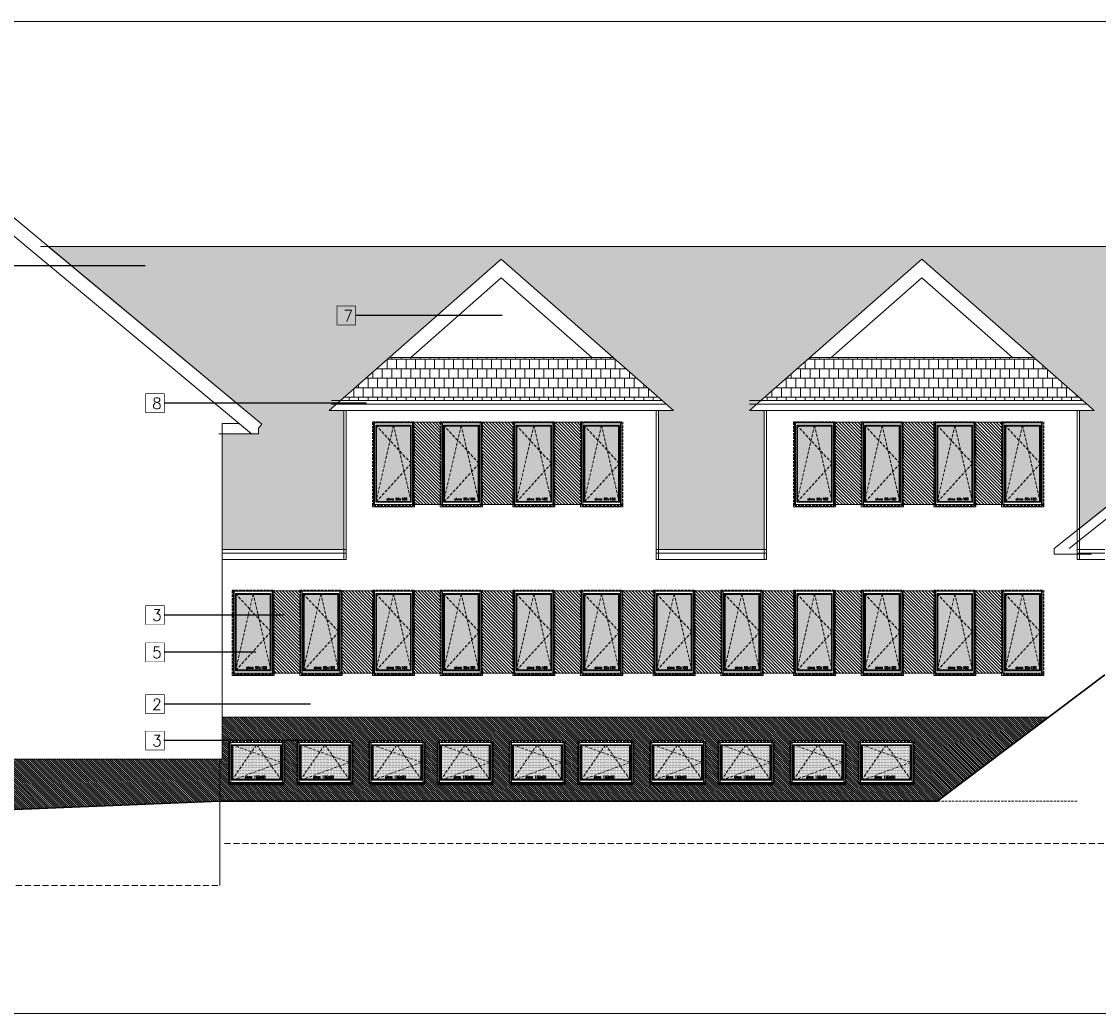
# Model space of a CAD drawing. Header units: millimetres. Extents: x 23192 to 177760, y -399809 to -79279.
# Tile 57 of 70: x 69973 to 72275, y -238858 to -236738. Entities that reach past the tile are written whole.
import ezdxf

# ---------------------------------------------------------------- set-up
doc = ezdxf.new("R2010")
doc.units = ezdxf.units.MM
for name, pattern in [('CACHE', [9.525, 6.35, -3.175]), ('CARKOVANA', [7.5, 5, -2.5]), ('HIDDEN', [9.525, 6.35, -3.175])]:
    doc.linetypes.add(name, pattern=pattern)
doc.layers.get('0').update_dxf_attribs({"lineweight": 0})
for name, color, linetype, lineweight in [('! opisy okien elewacja', 7, 'Continuous', 0), ('!! 0_ Istn-okna', 6, 'Continuous', 13), ('!! 0_ Istn-sciany', 3, 'Continuous', 30), ('!! 0_ WIDOK ELEWACJA', 4, 'Continuous', 0), ('!! 0_Istn-cienka', 4, 'Continuous', 9), ('!! 0_Istn-drzwi', 1, 'Continuous', 13), ('!! 1_Hatch dach', 252, 'Continuous', 5), ('!! 2_NOWE OKNA WIDOk - remont', 140, 'Continuous', 5), ('!! 2_TYNK OBRYS', 252, 'Continuous', 13)]:
    doc.layers.add(name, color=color, linetype=linetype, lineweight=lineweight)
for name, color, linetype, lineweight, true_color in [('!! 1_ELEWACJA KOLOR', 7, 'Continuous', 13, 0x6888bb), ('!! 1_Wyburzenia', 252, 'CARKOVANA', 13, 0x696969), ('!! 2_ELEWACJA COKÓŁ', 9, 'Continuous', 13, 0x808080)]:
    doc.layers.add(name, color=color, linetype=linetype, lineweight=lineweight, true_color=true_color)
doc.layers.add('!!_1  OPISY ELEWACJE', color=250, linetype='Continuous')
doc.styles.add('TXT', font='simplex.shx')
pattern_1 = [(135, (-125229.0226, -283999.89), (-2.24506403, -2.24506403), [])]

# ---------------------------------------------------------------- blocks, each defined once
blk = doc.blocks.new('okno 90x180')
at = {"layer": '!! 1_Hatch dach', "true_color": 0x575757}
h = blk.add_hatch(dxfattribs=at)
h.set_pattern_fill('DOTS', color=251)
h.set_pattern_definition([(0, (-9632.3096, -11392.1331), (0.79375, 1.5875), [0, -1.5875])])
h.paths.add_polyline_path([(9, -10), (81, -10), (81, -171), (9, -171)])
at = {"layer": '!! 0_ Istn-okna', "linetype": 'CARKOVANA', "lineweight": 5}
blk.add_lwpolyline([(0, -1), (90, -1), (90, -180), (0, -180)], close=True, dxfattribs=at)
at = {"layer": '!! 0_ Istn-okna'}
for points in [[(2, -3), (88, -3), (88, -178), (2, -178)], [(7, -8), (83, -8), (83, -173), (7, -173)], [(9, -10), (81, -10), (81, -171), (9, -171)], [(0, -178), (90, -178), (90, -183), (0, -183)]]:
    blk.add_lwpolyline(points, close=True, dxfattribs=at)
at = {"layer": '!! 1_Hatch dach', "color": 251, "linetype": 'CACHE', "true_color": 0x575757}
for points in [[(7, -173), (45, -8), (83, -173)], [(7, -8), (83, -90), (7, -173)]]:
    blk.add_lwpolyline(points, dxfattribs=at)
at = {"insert": (30.1, -163.6), "char_height": 5, "attachment_point": 1, "style": 'TXT'}
blk.add_mtext_dynamic_manual_height_columns('okno 90x180', width=52.63, gutter_width=75, heights=[0], dxfattribs=at)
blk = doc.blocks.new('okno 115x115')
at = {"layer": '!! 1_Hatch dach', "true_color": 0x575757}
h = blk.add_hatch(dxfattribs=at)
h.set_pattern_fill('DOTS', color=251, angle=360)
h.set_pattern_definition([(360, (-21873.4686, 1906.5186), (0.79375, 1.5875), [0, -1.5875])])
h.paths.add_polyline_path([(-12259.7, 13266.7), (-12157.7, 13266.7), (-12157.7, 13194.7), (-12259.7, 13194.7)])
h = blk.add_hatch(dxfattribs=at)
h.set_pattern_fill('ANSI31', color=251, scale=0.2, angle=360)
h.paths.add_polyline_path([(-12264.2, 13187.7), (-12153.2, 13187.7), (-12153.2, 13182.7), (-12264.2, 13182.7)])
at = {"layer": '!! 0_ Istn-okna', "linetype": 'CARKOVANA', "lineweight": 5}
blk.add_lwpolyline([(-12268.7, 13275.7), (-12148.7, 13275.7), (-12148.7, 13185.7), (-12268.7, 13185.7)], close=True, dxfattribs=at)
at = {"layer": '!! 0_ Istn-okna'}
for points in [[(-12266.7, 13273.7), (-12150.7, 13273.7), (-12150.7, 13187.7), (-12266.7, 13187.7)], [(-12261.7, 13268.7), (-12155.7, 13268.7), (-12155.7, 13192.7), (-12261.7, 13192.7)], [(-12259.7, 13266.7), (-12157.7, 13266.7), (-12157.7, 13194.7), (-12259.7, 13194.7)], [(-12266.7, 13187.7), (-12150.7, 13187.7), (-12150.7, 13182.7), (-12266.7, 13182.7)]]:
    blk.add_lwpolyline(points, close=True, dxfattribs=at)
at = {"layer": '!! 1_Hatch dach', "color": 251, "linetype": 'CACHE', "true_color": 0x575757}
for points in [[(-12261.7, 13192.7), (-12208.7, 13268.7), (-12155.7, 13192.7)], [(-12261.7, 13268.7), (-12155.7, 13230.7), (-12261.7, 13192.7)]]:
    blk.add_lwpolyline(points, dxfattribs=at)
at = {"insert": (-12234.1, 13202.1), "char_height": 5, "attachment_point": 1, "style": 'TXT'}
blk.add_mtext_dynamic_manual_height_columns('okno 120x90', width=52.63, gutter_width=75, heights=[0], dxfattribs=at)

msp = doc.modelspace()

# ---------------------------------------------------------------- hatches: boundary and pattern name
at = {"layer": '!! 1_ELEWACJA KOLOR', "true_color": 0xa78758}
h = msp.add_hatch(dxfattribs=at)
h.set_pattern_fill('ANSI31', color=45, scale=1.5, angle=-90)
h.paths.add_polyline_path([(70870.06575, -237770.26576), (70870.06575, -237594.26576), (70811.06575, -237594.26576), (70811.06575, -237770.26576)])
h = msp.add_hatch(dxfattribs=at)
h.set_pattern_fill('ANSI31', color=45, scale=1.5, angle=-90)
h.paths.add_polyline_path([(71025.06575, -237770.26576), (71025.06575, -237594.26576), (70956.06575, -237594.26576), (70956.06575, -237770.26576)])
h = msp.add_hatch(dxfattribs=at)
h.set_pattern_fill('ANSI31', color=45, scale=1.5, angle=-90)
h.paths.add_polyline_path([(71170.06575, -237770.26576), (71170.06575, -237594.26576), (71111.06575, -237594.26576), (71111.06575, -237770.26576)])
h = msp.add_hatch(dxfattribs=at)
h.set_pattern_fill('ANSI31', color=45, scale=1.5, angle=-90)
h.paths.add_polyline_path([(71770.06575, -237770.26576), (71770.06575, -237594.26576), (71711.06575, -237594.26576), (71711.06575, -237770.26576)])
h = msp.add_hatch(dxfattribs=at)
h.set_pattern_fill('ANSI31', color=45, scale=1.5, angle=-90)
h.paths.add_polyline_path([(71925.06575, -237770.26576), (71925.06575, -237594.26576), (71856.06575, -237594.26576), (71856.06575, -237770.26576)])
h = msp.add_hatch(dxfattribs=at)
h.set_pattern_fill('ANSI31', color=45, scale=1.5, angle=-90)
h.paths.add_polyline_path([(72070.06575, -237770.26576), (72070.06575, -237594.26576), (72011.06575, -237594.26576), (72011.06575, -237770.26576)])
h = msp.add_hatch(dxfattribs=at)
h.set_pattern_fill('ANSI31', color=45, scale=1.5, angle=-90)
h.paths.add_polyline_path([(70570.06575, -238130.26576), (70570.06575, -237954.26576), (70511.06575, -237954.26576), (70511.06575, -238130.26576)])
h = msp.add_hatch(dxfattribs=at)
h.set_pattern_fill('ANSI31', color=45, scale=1.5, angle=-90)
h.paths.add_polyline_path([(70725.06575, -238130.26576), (70725.06575, -237954.26576), (70656.06575, -237954.26576), (70656.06575, -238130.26576)])
h = msp.add_hatch(dxfattribs=at)
h.set_pattern_fill('ANSI31', color=45, scale=1.5, angle=-90)
h.paths.add_polyline_path([(70870.06575, -238130.26576), (70870.06575, -237954.26576), (70811.06575, -237954.26576), (70811.06575, -238130.26576)])
h = msp.add_hatch(dxfattribs=at)
h.set_pattern_fill('ANSI31', color=45, scale=1.5, angle=-90)
h.paths.add_polyline_path([(71025.06575, -238130.26576), (71025.06575, -237954.26576), (70956.06575, -237954.26576), (70956.06575, -238130.26576)])
h = msp.add_hatch(dxfattribs=at)
h.set_pattern_fill('ANSI31', color=45, scale=1.5, angle=-90)
h.paths.add_polyline_path([(71170.06575, -238130.26576), (71170.06575, -237954.26576), (71111.06575, -237954.26576), (71111.06575, -238130.26576)])
h = msp.add_hatch(dxfattribs=at)
h.set_pattern_fill('ANSI31', color=45, scale=1.5, angle=-90)
h.paths.add_polyline_path([(71325.06575, -238130.26576), (71325.06575, -237954.26576), (71256.06575, -237954.26576), (71256.06575, -238130.26576)])
h = msp.add_hatch(dxfattribs=at)
h.set_pattern_fill('ANSI31', color=45, scale=1.5, angle=-90)
h.paths.add_polyline_path([(71470.06575, -238130.26576), (71470.06575, -237954.26576), (71411.06575, -237954.26576), (71411.06575, -238130.26576)])
h = msp.add_hatch(dxfattribs=at)
h.set_pattern_fill('ANSI31', color=45, scale=1.5, angle=-90)
h.paths.add_polyline_path([(71625.06575, -238130.26576), (71625.06575, -237954.26576), (71556.06575, -237954.26576), (71556.06575, -238130.26576)])
h = msp.add_hatch(dxfattribs=at)
h.set_pattern_fill('ANSI31', color=45, scale=1.5, angle=-90)
h.paths.add_polyline_path([(71770.06575, -238130.26576), (71770.06575, -237954.26576), (71711.06575, -237954.26576), (71711.06575, -238130.26576)])
h = msp.add_hatch(dxfattribs=at)
h.set_pattern_fill('ANSI31', color=45, scale=1.5, angle=-90)
h.paths.add_polyline_path([(71925.06575, -238130.26576), (71925.06575, -237954.26576), (71856.06575, -237954.26576), (71856.06575, -238130.26576)])
h = msp.add_hatch(dxfattribs=at)
h.set_pattern_fill('ANSI31', color=45, scale=1.5, angle=-90)
h.paths.add_polyline_path([(72070.06575, -238130.26576), (72070.06575, -237954.26576), (72011.06575, -237954.26576), (72011.06575, -238130.26576)])
at = {"layer": '!! 1_Hatch dach', "true_color": 0x990000}
h = msp.add_hatch(dxfattribs=at)
h.set_pattern_fill('AR-B88', color=14, scale=0.1, angle=180)
h.paths.add_polyline_path([(72927.56575, -237269.73091), (72927.56575, -237218.37397), (70029.74705, -237218.37397), (70486.77269, -237598.02207), (70479.56575, -237606.66587), (70479.56575, -237618.65447), (70401.56575, -237618.65447), (70401.56575, -237866.1374), (70661.56575, -237866.1374), (70661.56575, -237569.26576), (70630.45126, -237569.26576), (70998.56575, -237245.32501), (71366.68023, -237569.26576), (71334.56575, -237569.26576), (71334.56575, -237866.1374), (71560.56575, -237866.1374), (71560.56575, -237569.26576), (71529.45126, -237569.26576), (71897.56575, -237245.32501), (72265.68023, -237569.26576), (72234.56575, -237569.26576), (72234.56575, -237821.2654)])
h = msp.add_hatch(dxfattribs=at)
h.set_pattern_fill('AR-B88', color=14, scale=0.1, angle=180)
h.paths.add_polyline_path([(70759.61041, -237455.60571), (70654.61278, -237548.00362), (71342.51871, -237548.00362), (71237.52109, -237455.60571)])
h = msp.add_hatch(dxfattribs=at)
h.set_pattern_fill('AR-B88', color=14, scale=0.1, angle=180)
h.paths.add_polyline_path([(71658.61041, -237455.60571), (71553.61278, -237548.00362), (72241.51871, -237548.00362), (72136.52109, -237455.60571)])
at = {"layer": '!! 2_ELEWACJA COKÓŁ', "true_color": 0x2b2b2c}
h = msp.add_hatch(dxfattribs=at)
h.set_pattern_fill('ANSI31', color=250, angle=90)
h.set_pattern_definition(pattern_1)
h.paths.add_polyline_path([(70401.56575, -238224.26576), (70401.56575, -238314.26576), (70396.56575, -238314.26576), (70396.56575, -238404.26576), (71930.47023, -238404.26576), (72169.20057, -238224.26576)])
h.paths.add_polyline_path([(71433.06575, -238274.26576), (71433.06575, -238366.26576), (71318.06575, -238366.26576), (71318.06575, -238274.26576)], flags=16)
h.paths.add_polyline_path([(71320.06575, -238278.26576), (71431.06575, -238278.26576), (71431.06575, -238364.26576), (71320.06575, -238364.26576)], flags=0)
h.paths.add_polyline_path([(71325.06575, -238283.26576), (71426.06575, -238283.26576), (71426.06575, -238359.26576), (71325.06575, -238359.26576)], flags=0)
h.paths.add_polyline_path([(71330.38154, -238285.26576), (71374.2368, -238285.26576), (71375.56575, -238283.26576), (71376.8947, -238285.26576), (71424.06575, -238285.26576), (71424.06575, -238320.51328), (71426.06575, -238321.26576), (71424.06575, -238322.01823), (71424.06575, -238356.25586), (71424.7368, -238357.26576), (71330.38154, -238357.26576), (71325.06575, -238359.26576), (71327.06575, -238356.25586), (71327.06575, -238284.01823)], flags=0)
h.paths.add_polyline_path([(71279.06575, -238366.26576), (71164.06575, -238366.26576), (71164.06575, -238274.26576), (71279.06575, -238274.26576)], flags=16)
h.paths.add_polyline_path([(71277.06575, -238278.26576), (71277.06575, -238364.26576), (71166.06575, -238364.26576), (71166.06575, -238278.26576)], flags=0)
h.paths.add_polyline_path([(71272.06575, -238283.26576), (71272.06575, -238359.26576), (71171.06575, -238359.26576), (71171.06575, -238283.26576)], flags=0)
h.paths.add_polyline_path([(71270.06575, -238285.26576), (71270.06575, -238320.51328), (71272.06575, -238321.26576), (71270.06575, -238322.01823), (71270.06575, -238356.25586), (71270.7368, -238357.26576), (71176.38154, -238357.26576), (71171.06575, -238359.26576), (71173.06575, -238356.25586), (71173.06575, -238284.01823), (71176.38154, -238285.26576), (71220.2368, -238285.26576), (71221.56575, -238283.26576), (71222.8947, -238285.26576)], flags=0)
h.paths.add_polyline_path([(71579.06575, -238274.26576), (71579.06575, -238366.26576), (71464.06575, -238366.26576), (71464.06575, -238274.26576)], flags=16)
h.paths.add_polyline_path([(71466.06575, -238278.26576), (71577.06575, -238278.26576), (71577.06575, -238364.26576), (71466.06575, -238364.26576)], flags=0)
h.paths.add_polyline_path([(71471.06575, -238283.26576), (71572.06575, -238283.26576), (71572.06575, -238359.26576), (71471.06575, -238359.26576)], flags=0)
h.paths.add_polyline_path([(71476.38154, -238285.26576), (71520.2368, -238285.26576), (71521.56575, -238283.26576), (71522.8947, -238285.26576), (71570.06575, -238285.26576), (71570.06575, -238320.51328), (71572.06575, -238321.26576), (71570.06575, -238322.01823), (71570.06575, -238356.25586), (71570.7368, -238357.26576), (71476.38154, -238357.26576), (71471.06575, -238359.26576), (71473.06575, -238356.25586), (71473.06575, -238284.01823)], flags=0)
h.paths.add_polyline_path([(71133.06575, -238366.26576), (71018.06575, -238366.26576), (71018.06575, -238274.26576), (71133.06575, -238274.26576)], flags=16)
h.paths.add_polyline_path([(71131.06575, -238278.26576), (71131.06575, -238364.26576), (71020.06575, -238364.26576), (71020.06575, -238278.26576)], flags=0)
h.paths.add_polyline_path([(71126.06575, -238283.26576), (71126.06575, -238359.26576), (71025.06575, -238359.26576), (71025.06575, -238283.26576)], flags=0)
h.paths.add_polyline_path([(71124.06575, -238285.26576), (71124.06575, -238320.51328), (71126.06575, -238321.26576), (71124.06575, -238322.01823), (71124.06575, -238356.25586), (71124.7368, -238357.26576), (71030.38154, -238357.26576), (71025.06575, -238359.26576), (71027.06575, -238356.25586), (71027.06575, -238284.01823), (71030.38154, -238285.26576), (71074.2368, -238285.26576), (71075.56575, -238283.26576), (71076.8947, -238285.26576)], flags=0)
h.paths.add_polyline_path([(71733.06575, -238274.26576), (71733.06575, -238366.26576), (71618.06575, -238366.26576), (71618.06575, -238274.26576)], flags=16)
h.paths.add_polyline_path([(71620.06575, -238278.26576), (71731.06575, -238278.26576), (71731.06575, -238364.26576), (71620.06575, -238364.26576)], flags=0)
h.paths.add_polyline_path([(71625.06575, -238283.26576), (71726.06575, -238283.26576), (71726.06575, -238359.26576), (71625.06575, -238359.26576)], flags=0)
h.paths.add_polyline_path([(71627.06575, -238284.01823), (71630.38154, -238285.26576), (71674.2368, -238285.26576), (71675.56575, -238283.26576), (71676.8947, -238285.26576), (71724.06575, -238285.26576), (71724.06575, -238320.51328), (71726.06575, -238321.26576), (71724.06575, -238322.01823), (71724.06575, -238356.25586), (71724.7368, -238357.26576), (71630.38154, -238357.26576), (71625.06575, -238359.26576), (71627.06575, -238356.25586)], flags=0)
h.paths.add_polyline_path([(70979.06575, -238366.26576), (70864.06575, -238366.26576), (70864.06575, -238274.26576), (70979.06575, -238274.26576)], flags=16)
h.paths.add_polyline_path([(70977.06575, -238278.26576), (70977.06575, -238364.26576), (70866.06575, -238364.26576), (70866.06575, -238278.26576)], flags=0)
h.paths.add_polyline_path([(70972.06575, -238283.26576), (70972.06575, -238359.26576), (70871.06575, -238359.26576), (70871.06575, -238283.26576)], flags=0)
h.paths.add_polyline_path([(70970.06575, -238285.26576), (70970.06575, -238320.51328), (70972.06575, -238321.26576), (70970.06575, -238322.01823), (70970.06575, -238356.25586), (70970.7368, -238357.26576), (70876.38154, -238357.26576), (70871.06575, -238359.26576), (70873.06575, -238356.25586), (70873.06575, -238284.01823), (70876.38154, -238285.26576), (70920.2368, -238285.26576), (70921.56575, -238283.26576), (70922.8947, -238285.26576)], flags=0)
h.paths.add_polyline_path([(71879.06575, -238274.26576), (71879.06575, -238366.26576), (71764.06575, -238366.26576), (71764.06575, -238274.26576)], flags=16)
h.paths.add_polyline_path([(71766.06575, -238278.26576), (71877.06575, -238278.26576), (71877.06575, -238364.26576), (71766.06575, -238364.26576)], flags=0)
h.paths.add_polyline_path([(71771.06575, -238283.26576), (71872.06575, -238283.26576), (71872.06575, -238359.26576), (71771.06575, -238359.26576)], flags=0)
h.paths.add_polyline_path([(71773.06575, -238284.01823), (71776.38154, -238285.26576), (71820.2368, -238285.26576), (71821.56575, -238283.26576), (71822.8947, -238285.26576), (71870.06575, -238285.26576), (71870.06575, -238320.51328), (71872.06575, -238321.26576), (71870.06575, -238322.01823), (71870.06575, -238356.25586), (71870.7368, -238357.26576), (71776.38154, -238357.26576), (71771.06575, -238359.26576), (71773.06575, -238356.25586)], flags=0)
h.paths.add_polyline_path([(70833.06575, -238366.26576), (70718.06575, -238366.26576), (70718.06575, -238274.26576), (70833.06575, -238274.26576)], flags=16)
h.paths.add_polyline_path([(70831.06575, -238278.26576), (70831.06575, -238364.26576), (70720.06575, -238364.26576), (70720.06575, -238278.26576)], flags=0)
h.paths.add_polyline_path([(70826.06575, -238283.26576), (70826.06575, -238359.26576), (70725.06575, -238359.26576), (70725.06575, -238283.26576)], flags=0)
h.paths.add_polyline_path([(70824.06575, -238285.26576), (70824.06575, -238320.51328), (70826.06575, -238321.26576), (70824.06575, -238322.01823), (70824.06575, -238356.25586), (70824.7368, -238357.26576), (70730.38154, -238357.26576), (70725.06575, -238359.26576), (70727.06575, -238356.25586), (70727.06575, -238284.01823), (70730.38154, -238285.26576), (70774.2368, -238285.26576), (70775.56575, -238283.26576), (70776.8947, -238285.26576)], flags=0)
h.paths.add_polyline_path([(70679.06575, -238366.26576), (70564.06575, -238366.26576), (70564.06575, -238274.26576), (70679.06575, -238274.26576)], flags=16)
h.paths.add_polyline_path([(70677.06575, -238278.26576), (70677.06575, -238364.26576), (70566.06575, -238364.26576), (70566.06575, -238278.26576)], flags=0)
h.paths.add_polyline_path([(70672.06575, -238283.26576), (70672.06575, -238359.26576), (70571.06575, -238359.26576), (70571.06575, -238283.26576)], flags=0)
h.paths.add_polyline_path([(70670.06575, -238285.26576), (70670.06575, -238320.51328), (70672.06575, -238321.26576), (70670.06575, -238322.01823), (70670.06575, -238356.25586), (70670.7368, -238357.26576), (70576.38154, -238357.26576), (70571.06575, -238359.26576), (70573.06575, -238356.25586), (70573.06575, -238284.01823), (70576.38154, -238285.26576), (70620.2368, -238285.26576), (70621.56575, -238283.26576), (70622.8947, -238285.26576)], flags=0)
h.paths.add_polyline_path([(70533.06575, -238366.26576), (70418.06575, -238366.26576), (70418.06575, -238274.26576), (70533.06575, -238274.26576)], flags=16)
h.paths.add_polyline_path([(70531.06575, -238278.26576), (70531.06575, -238364.26576), (70420.06575, -238364.26576), (70420.06575, -238278.26576)], flags=0)
h.paths.add_polyline_path([(70526.06575, -238283.26576), (70526.06575, -238359.26576), (70425.06575, -238359.26576), (70425.06575, -238283.26576)], flags=0)
h.paths.add_polyline_path([(70524.06575, -238285.26576), (70524.06575, -238320.51328), (70526.06575, -238321.26576), (70524.06575, -238322.01823), (70524.06575, -238356.25586), (70524.7368, -238357.26576), (70430.38154, -238357.26576), (70425.06575, -238359.26576), (70427.06575, -238356.25586), (70427.06575, -238284.01823), (70430.38154, -238285.26576), (70474.2368, -238285.26576), (70475.56575, -238283.26576), (70476.8947, -238285.26576)], flags=0)
h.paths.add_polyline_path([(71794.8935, -238356.10613), (71844.06017, -238356.10613), (71844.06017, -238348.60613), (71794.8935, -238348.60613)], flags=8)
h.paths.add_polyline_path([(71648.8935, -238356.10613), (71698.06017, -238356.10613), (71698.06017, -238348.60613), (71648.8935, -238348.60613)], flags=8)
h.paths.add_polyline_path([(71494.8935, -238356.10613), (71544.06017, -238356.10613), (71544.06017, -238348.60613), (71494.8935, -238348.60613)], flags=8)
h.paths.add_polyline_path([(71348.8935, -238356.10613), (71398.06017, -238356.10613), (71398.06017, -238348.60613), (71348.8935, -238348.60613)], flags=8)
h.paths.add_polyline_path([(71194.8935, -238356.10613), (71244.06017, -238356.10613), (71244.06017, -238348.60613), (71194.8935, -238348.60613)], flags=8)
h.paths.add_polyline_path([(71048.8935, -238356.10613), (71098.06017, -238356.10613), (71098.06017, -238348.60613), (71048.8935, -238348.60613)], flags=8)
h.paths.add_polyline_path([(70894.8935, -238356.10613), (70944.06017, -238356.10613), (70944.06017, -238348.60613), (70894.8935, -238348.60613)], flags=8)
h.paths.add_polyline_path([(70748.8935, -238356.10613), (70798.06017, -238356.10613), (70798.06017, -238348.60613), (70748.8935, -238348.60613)], flags=8)
h.paths.add_polyline_path([(70594.8935, -238356.10613), (70644.06017, -238356.10613), (70644.06017, -238348.60613), (70594.8935, -238348.60613)], flags=8)
h.paths.add_polyline_path([(70448.8935, -238356.10613), (70498.06017, -238356.10613), (70498.06017, -238348.60613), (70448.8935, -238348.60613)], flags=8)
h = msp.add_hatch(dxfattribs=at)
h.set_pattern_fill('ANSI31', color=250, angle=90)
h.set_pattern_definition(pattern_1)
h.paths.add_polyline_path([(69084.56575, -238314.26576), (69084.56575, -238457.16898), (70396.56575, -238404.26576), (70396.56575, -238314.26576)])

# ---------------------------------------------------------------- linework, layer by layer
at = {"layer": '! opisy okien elewacja'}
for points in [[(68230.46845, -238857.59214), (68230.46845, -236737.82104), (75114.13549, -236737.82104), (75114.13549, -238857.59214)], [(72927.56575, -237269.73091), (72927.56575, -237218.37397), (70029.74705, -237218.37397), (70486.77269, -237598.02207), (70479.56575, -237606.66587), (70479.56575, -237618.65447), (70401.56575, -237618.65447), (70401.56575, -237866.1374), (70661.56575, -237866.1374), (70661.56575, -237569.26576), (70630.45126, -237569.26576), (70998.56575, -237245.32501), (71366.68023, -237569.26576), (71334.56575, -237569.26576), (71334.56575, -237866.1374), (71560.56575, -237866.1374), (71560.56575, -237569.26576), (71529.45126, -237569.26576), (71897.56575, -237245.32501), (72265.68023, -237569.26576), (72234.56575, -237569.26576), (72234.56575, -237821.2654)]]:
    msp.add_lwpolyline(points, close=True, dxfattribs=at)
at = {"layer": '!! 0_ Istn-sciany'}
for points in [[(72288.56575, -238134.26576), (71930.47023, -238404.26576)], [(70396.56575, -238404.26576), (68536.56575, -238479.26576), (68384.9187, -238479.26576)], [(70396.56575, -238404.26576), (71930.47023, -238404.26576)]]:
    msp.add_lwpolyline(points, dxfattribs=at)
at = {"layer": '!! 0_ WIDOK ELEWACJA'}
for p, q in [((70661.56575, -237887.39954), (70661.56575, -237569.26576)), ((70666.56575, -237887.39954), (70666.56575, -237569.26576)), ((71329.56575, -237887.39954), (71329.56575, -237569.26576)), ((71334.56575, -237887.39954), (71334.56575, -237569.26576)), ((71560.56575, -237887.39954), (71560.56575, -237569.26576)), ((71565.56575, -237887.39954), (71565.56575, -237569.26576)), ((72229.56575, -237887.39954), (72229.56575, -237569.26576)), ((72234.56575, -237887.39954), (72234.56575, -237569.26576))]:
    msp.add_line(p, q, dxfattribs=at)
for points in [[(70486.77269, -237598.02207), (69737.06575, -236975.2456)], [(70464.66081, -237618.65447), (69737.06575, -237014.24619)], [(72212.65319, -237864.26576), (73085.56575, -237169.54515)], [(70013.34799, -237218.37397), (72927.56575, -237218.37397)], [(72180.53605, -237864.26576), (73013.45459, -237201.37498)], [(70630.45126, -237569.26576), (70998.56575, -237245.32501)], [(71366.68023, -237569.26576), (70998.56575, -237245.32501)], [(71529.45126, -237569.26576), (71897.56575, -237245.32501)], [(72265.68023, -237569.26576), (71897.56575, -237245.32501)], [(70805.02175, -237455.60571), (70998.56575, -237285.28699), (71192.10975, -237455.60571)], [(71704.02175, -237455.60571), (71897.56575, -237285.28699), (72091.10975, -237455.60571)], [(71237.52109, -237455.60571), (70759.61041, -237455.60571)], [(72136.52109, -237455.60571), (71658.61041, -237455.60571)], [(71342.51871, -237548.00362), (70635.45745, -237548.00362)], [(71351.32473, -237555.75291), (70635.45745, -237555.75291)], [(72241.51871, -237548.00362), (71529.45126, -237548.00362)], [(72250.32473, -237555.75291), (71529.45126, -237555.75291)], [(71366.68023, -237569.26576), (70630.45126, -237569.26576)], [(72265.68023, -237569.26576), (71529.45126, -237569.26576)], [(71765.45126, -237569.26576), (71529.45126, -237569.26576)], [(70486.77269, -237598.02207), (70479.56575, -237606.66587), (70479.56575, -237618.65447), (70394.56575, -237618.65447)], [(70401.56575, -237596.76576), (70401.56575, -238314.26576)], [(70401.56575, -237596.76576), (70438.31087, -237596.76576)], [(72180.53605, -237864.26576), (72180.53605, -237876.26576), (72202.12599, -237876.26576)], [(70666.56575, -237866.1374), (70401.56575, -237866.1374)], [(70666.56575, -237873.8867), (70401.56575, -237873.8867)], [(70666.56575, -237887.39954), (70401.56575, -237887.39954)], [(71565.56575, -237866.1374), (71329.56575, -237866.1374)], [(71565.56575, -237873.8867), (71329.56575, -237873.8867)], [(71565.56575, -237887.39954), (71329.56575, -237887.39954)], [(72202.12599, -237876.26576), (72260.53605, -237876.26576)], [(72288.56575, -237866.1374), (72229.56575, -237866.1374)], [(72288.56575, -237873.8867), (72229.56575, -237873.8867)], [(72288.56575, -237887.39954), (72229.56575, -237887.39954)], [(70401.56575, -238224.26576), (72169.20057, -238224.26576)], [(69079.56575, -238314.26576), (70401.56575, -238314.26576)], [(70396.56575, -238314.26576), (70396.56575, -238584.26576)]]:
    msp.add_lwpolyline(points, dxfattribs=at)
for points in [[(70727.56575, -237774.26576), (70727.56575, -237594.26576), (70808.56575, -237594.26576), (70808.56575, -237774.26576)], [(70872.56575, -237774.26576), (70872.56575, -237594.26576), (70953.56575, -237594.26576), (70953.56575, -237774.26576)], [(71027.56575, -237774.26576), (71027.56575, -237594.26576), (71108.56575, -237594.26576), (71108.56575, -237774.26576)], [(71172.56575, -237774.26576), (71172.56575, -237594.26576), (71253.56575, -237594.26576), (71253.56575, -237774.26576)], [(71627.56575, -237774.26576), (71627.56575, -237594.26576), (71708.56575, -237594.26576), (71708.56575, -237774.26576)], [(71772.56575, -237774.26576), (71772.56575, -237594.26576), (71853.56575, -237594.26576), (71853.56575, -237774.26576)], [(71927.56575, -237774.26576), (71927.56575, -237594.26576), (72008.56575, -237594.26576), (72008.56575, -237774.26576)], [(72072.56575, -237774.26576), (72072.56575, -237594.26576), (72153.56575, -237594.26576), (72153.56575, -237774.26576)], [(70427.56575, -238134.26576), (70427.56575, -237954.26576), (70508.56575, -237954.26576), (70508.56575, -238134.26576)], [(70572.56575, -238134.26576), (70572.56575, -237954.26576), (70653.56575, -237954.26576), (70653.56575, -238134.26576)], [(70727.56575, -238134.26576), (70727.56575, -237954.26576), (70808.56575, -237954.26576), (70808.56575, -238134.26576)], [(70872.56575, -238134.26576), (70872.56575, -237954.26576), (70953.56575, -237954.26576), (70953.56575, -238134.26576)], [(71027.56575, -238134.26576), (71027.56575, -237954.26576), (71108.56575, -237954.26576), (71108.56575, -238134.26576)], [(71172.56575, -238134.26576), (71172.56575, -237954.26576), (71253.56575, -237954.26576), (71253.56575, -238134.26576)], [(71327.56575, -238134.26576), (71327.56575, -237954.26576), (71408.56575, -237954.26576), (71408.56575, -238134.26576)], [(71472.56575, -238134.26576), (71472.56575, -237954.26576), (71553.56575, -237954.26576), (71553.56575, -238134.26576)], [(71627.56575, -238134.26576), (71627.56575, -237954.26576), (71708.56575, -237954.26576), (71708.56575, -238134.26576)], [(71772.56575, -238134.26576), (71772.56575, -237954.26576), (71853.56575, -237954.26576), (71853.56575, -238134.26576)], [(71927.56575, -238134.26576), (71927.56575, -237954.26576), (72008.56575, -237954.26576), (72008.56575, -238134.26576)], [(72072.56575, -238134.26576), (72072.56575, -237954.26576), (72153.56575, -237954.26576), (72153.56575, -238134.26576)], [(70420.06575, -238274.26576), (70420.06575, -238364.26576), (70531.06575, -238364.26576), (70531.06575, -238274.26576)], [(70566.06575, -238274.26576), (70566.06575, -238364.26576), (70677.06575, -238364.26576), (70677.06575, -238274.26576)], [(70720.06575, -238274.26576), (70720.06575, -238364.26576), (70831.06575, -238364.26576), (70831.06575, -238274.26576)], [(70866.06575, -238274.26576), (70866.06575, -238364.26576), (70977.06575, -238364.26576), (70977.06575, -238274.26576)], [(71020.06575, -238274.26576), (71020.06575, -238364.26576), (71131.06575, -238364.26576), (71131.06575, -238274.26576)], [(71166.06575, -238274.26576), (71166.06575, -238364.26576), (71277.06575, -238364.26576), (71277.06575, -238274.26576)], [(71320.06575, -238274.26576), (71320.06575, -238364.26576), (71431.06575, -238364.26576), (71431.06575, -238274.26576)], [(71466.06575, -238274.26576), (71466.06575, -238364.26576), (71577.06575, -238364.26576), (71577.06575, -238274.26576)], [(71620.06575, -238274.26576), (71620.06575, -238364.26576), (71731.06575, -238364.26576), (71731.06575, -238274.26576)], [(71766.06575, -238274.26576), (71766.06575, -238364.26576), (71877.06575, -238364.26576), (71877.06575, -238274.26576)]]:
    msp.add_lwpolyline(points, close=True, dxfattribs=at)
at = {"layer": '!! 0_Istn-cienka', "linetype": 'HIDDEN', "ltscale": 2}
for points in [[(70406.94428, -238494.26576), (72842.56575, -238494.26576)], [(69084.56575, -238584.26576), (70396.56575, -238584.26576)]]:
    msp.add_lwpolyline(points, dxfattribs=at)
at = {"layer": '!! 0_Istn-drzwi'}
msp.add_lwpolyline([(71529.45126, -237569.26576), (71897.56575, -237245.32501), (72265.68023, -237569.26576)], dxfattribs=at)
at = {"layer": '!! 1_Wyburzenia'}
msp.add_lwpolyline([(71429.38697, -238404.26576), (72230.08093, -238404.26576)], dxfattribs=at)
at = {"layer": '!! 2_TYNK OBRYS'}
for points in [[(70870.06575, -237770.26576), (70870.06575, -237594.26576), (70811.06575, -237594.26576), (70811.06575, -237770.26576)], [(71025.06575, -237770.26576), (71025.06575, -237594.26576), (70956.06575, -237594.26576), (70956.06575, -237770.26576)], [(71170.06575, -237770.26576), (71170.06575, -237594.26576), (71111.06575, -237594.26576), (71111.06575, -237770.26576)], [(71770.06575, -237770.26576), (71770.06575, -237594.26576), (71711.06575, -237594.26576), (71711.06575, -237770.26576)], [(71925.06575, -237770.26576), (71925.06575, -237594.26576), (71856.06575, -237594.26576), (71856.06575, -237770.26576)], [(72070.06575, -237770.26576), (72070.06575, -237594.26576), (72011.06575, -237594.26576), (72011.06575, -237770.26576)], [(70570.06575, -238130.26576), (70570.06575, -237954.26576), (70511.06575, -237954.26576), (70511.06575, -238130.26576)], [(70725.06575, -238130.26576), (70725.06575, -237954.26576), (70656.06575, -237954.26576), (70656.06575, -238130.26576)], [(70870.06575, -238130.26576), (70870.06575, -237954.26576), (70811.06575, -237954.26576), (70811.06575, -238130.26576)], [(71025.06575, -238130.26576), (71025.06575, -237954.26576), (70956.06575, -237954.26576), (70956.06575, -238130.26576)], [(71170.06575, -238130.26576), (71170.06575, -237954.26576), (71111.06575, -237954.26576), (71111.06575, -238130.26576)], [(71325.06575, -238130.26576), (71325.06575, -237954.26576), (71256.06575, -237954.26576), (71256.06575, -238130.26576)], [(71470.06575, -238130.26576), (71470.06575, -237954.26576), (71411.06575, -237954.26576), (71411.06575, -238130.26576)], [(71625.06575, -238130.26576), (71625.06575, -237954.26576), (71556.06575, -237954.26576), (71556.06575, -238130.26576)], [(71770.06575, -238130.26576), (71770.06575, -237954.26576), (71711.06575, -237954.26576), (71711.06575, -238130.26576)], [(71925.06575, -238130.26576), (71925.06575, -237954.26576), (71856.06575, -237954.26576), (71856.06575, -238130.26576)], [(72070.06575, -238130.26576), (72070.06575, -237954.26576), (72011.06575, -237954.26576), (72011.06575, -238130.26576)]]:
    msp.add_lwpolyline(points, close=True, dxfattribs=at)
at = {"layer": '!!_1  OPISY ELEWACJE'}
for points in [[(70236.98744, -237259.81155), (69924.0517, -237259.81155)], [(71000.09002, -237366.20636), (70687.15428, -237366.20636)], [(70710.64612, -237553.29455), (70277.9951, -237553.29455)], [(70533.00927, -238006.15787), (70277.9951, -238006.15787)], [(70474.02594, -238085.82762), (70277.9951, -238085.82762)], [(70590.93084, -238196.51447), (70277.9951, -238196.51447)], [(70590.93084, -238274.48665), (70277.07009, -238274.48665)]]:
    msp.add_lwpolyline(points, dxfattribs=at)
at = {"layer": '!!_1  OPISY ELEWACJE', "const_width": 1.2}
for points in [[(70647.43994, -237386.47875), (70647.43994, -237345.93396), (70687.15428, -237345.93396), (70687.15428, -237386.47875)], [(70647.43994, -237386.47875), (70647.43994, -237345.93396), (70687.15428, -237345.93396), (70687.15428, -237386.47875)], [(70238.28076, -237573.56694), (70238.28076, -237533.02215), (70277.9951, -237533.02215), (70277.9951, -237573.56694)], [(70238.28076, -237573.56694), (70238.28076, -237533.02215), (70277.9951, -237533.02215), (70277.9951, -237573.56694)], [(70238.28076, -238026.43027), (70238.28076, -237985.88548), (70277.9951, -237985.88548), (70277.9951, -238026.43027)], [(70238.28076, -238026.43027), (70238.28076, -237985.88548), (70277.9951, -237985.88548), (70277.9951, -238026.43027)], [(70238.28076, -238106.10001), (70238.28076, -238065.55522), (70277.9951, -238065.55522), (70277.9951, -238106.10001)], [(70238.28076, -238106.10001), (70238.28076, -238065.55522), (70277.9951, -238065.55522), (70277.9951, -238106.10001)], [(70238.28076, -238216.78686), (70238.28076, -238176.24207), (70277.9951, -238176.24207), (70277.9951, -238216.78686)], [(70238.28076, -238216.78686), (70238.28076, -238176.24207), (70277.9951, -238176.24207), (70277.9951, -238216.78686)], [(70238.28076, -238294.75905), (70238.28076, -238254.21426), (70277.9951, -238254.21426), (70277.9951, -238294.75905)], [(70238.28076, -238294.75905), (70238.28076, -238254.21426), (70277.9951, -238254.21426), (70277.9951, -238294.75905)]]:
    msp.add_lwpolyline(points, close=True, dxfattribs=at)

# ---------------------------------------------------------------- block references
at = {"layer": '!! 2_NOWE OKNA WIDOk - remont'}
for name, p in [('okno 90x180', (70723.06575, -237592.26576)), ('okno 90x180', (70868.06575, -237592.26576)), ('okno 90x180', (71023.06575, -237592.26576)), ('okno 90x180', (71168.06575, -237592.26576)), ('okno 90x180', (71623.06575, -237592.26576)), ('okno 90x180', (71768.06575, -237592.26576)), ('okno 90x180', (71923.06575, -237592.26576)), ('okno 90x180', (72068.06575, -237592.26576)), ('okno 90x180', (70423.06575, -237952.26576)), ('okno 90x180', (70568.06575, -237952.26576)), ('okno 90x180', (70723.06575, -237952.26576)), ('okno 90x180', (70868.06575, -237952.26576)), ('okno 90x180', (71023.06575, -237952.26576)), ('okno 90x180', (71168.06575, -237952.26576)), ('okno 90x180', (71323.06575, -237952.26576)), ('okno 90x180', (71468.06575, -237952.26576)), ('okno 90x180', (71623.06575, -237952.26576)), ('okno 90x180', (71768.06575, -237952.26576)), ('okno 90x180', (71923.06575, -237952.26576)), ('okno 90x180', (72068.06575, -237952.26576)), ('okno 115x115', (82684.22476, -251551.91753)), ('okno 115x115', (82830.22476, -251551.91753)), ('okno 115x115', (82984.22476, -251551.91753)), ('okno 115x115', (83130.22476, -251551.91753)), ('okno 115x115', (83284.22476, -251551.91753)), ('okno 115x115', (83430.22476, -251551.91753)), ('okno 115x115', (83584.22476, -251551.91753)), ('okno 115x115', (83730.22476, -251551.91753)), ('okno 115x115', (83884.22476, -251551.91753)), ('okno 115x115', (84030.22476, -251551.91753))]:
    msp.add_blockref(name, p, dxfattribs=at)

# ---------------------------------------------------------------- texts
at = {"layer": '!!_1  OPISY ELEWACJE', "char_height": 24, "attachment_point": 1, "style": 'TXT'}
for s, insert in [('7', (70661.14186, -237354.60259)), ('8', (70251.98268, -237541.69078)), ('3', (70251.98268, -237994.55411)), ('5', (70251.98268, -238074.22385)), ('2', (70251.98268, -238184.9107)), ('3', (70251.98268, -238262.88289))]:
    msp.add_mtext_dynamic_manual_height_columns(s, width=40.5447886, gutter_width=90, heights=[0], dxfattribs=dict(at, insert=insert))

doc.saveas('drawing.dxf')
